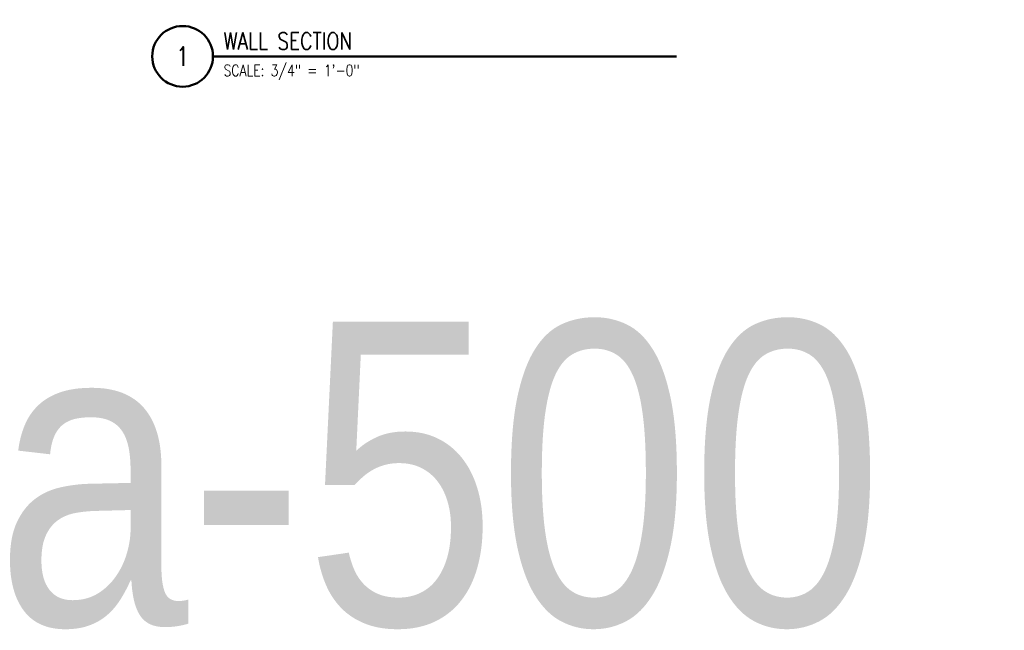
# Model space of a CAD drawing. Header units: inches. Extents: x -3803 to 30266, y -3756 to 4522.
# Tile 33 of 47: x 23994 to 24124, y 3521 to 3601. Entities that reach past the tile are written whole.
import ezdxf

# ---------------------------------------------------------------- set-up
doc = ezdxf.new("R2010")
doc.units = ezdxf.units.IN
doc.header["$LTSCALE"] = 0.011
doc.header["$MEASUREMENT"] = 0
for name, color, linetype, lineweight in [('A-STRC-IDEN-48', 144, 'CONTINUOUS', 50), ('G-DIM', 9, 'CONTINUOUS', 18), ('G-NOTE', 134, 'CONTINUOUS', 18)]:
    doc.layers.add(name, color=color, linetype=linetype, lineweight=lineweight)
doc.layers.add('TEXT', color=2, linetype='CONTINUOUS')
doc.styles.add('ROMANS_SML_012', font='ROMANS.shx', dxfattribs={"width": 0.8, "height": 1.125})

msp = doc.modelspace()

# ---------------------------------------------------------------- linework, layer by layer
at = {"layer": 'A-STRC-IDEN-48'}
msp.add_line((24019.8305191, 3596.2997542), (24080.9453373, 3596.2997542), dxfattribs=at)
msp.add_circle((24015.8305191, 3596.2997542), 4, dxfattribs=at)
at = {"layer": 'G-DIM'}
msp.add_circle((24015.8305191, 3596.2997542), 4, dxfattribs=at)

# ---------------------------------------------------------------- texts
at = {"layer": 'A-STRC-IDEN-48', "insert": (24021.2179617, 3598.3146073), "char_height": 1.5, "attachment_point": 4, "line_spacing_factor": 0.903611, "style": 'ROMANS_SML_012'}
msp.add_mtext('\\A1;{\\H1.5x;WALL SECTION}', dxfattribs=at)
at = {"layer": 'G-NOTE', "line_spacing_factor": 0.903611, "style": 'ROMANS_SML_012'}
for s, insert, char_height, attachment_point in [('\\A1;\\pxqc;1', (24015.8305191, 3596.2997542), 2.5, 5), ('\\A1;SCALE: 3/4" = 1\'-0"', (24021.2179617, 3594.191477), 1.5, 4)]:
    msp.add_mtext(s, dxfattribs=dict(at, insert=insert, char_height=char_height, attachment_point=attachment_point))
at = {"layer": 'TEXT', "color": 2, "insert": (23991.1357211, 3561.3081993), "char_height": 39.978878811, "width": 1371.580484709, "attachment_point": 1}
msp.add_mtext('{\\fTechnic|b0|i0|c2|p2;a-500 }', dxfattribs=at)

doc.saveas('drawing.dxf')
